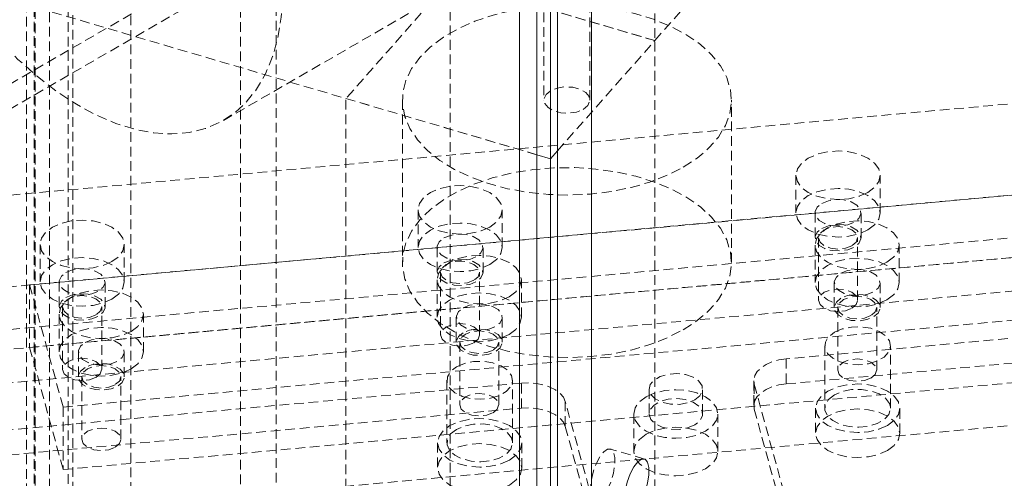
# Model space of a CAD drawing. Header units: millimetres. Extents: x 1529 to 6255, y 1713 to 5797.
# Tile 44 of 82: x 5750 to 5879, y 4319 to 4378. Entities that reach past the tile are written whole.
import ezdxf

# ---------------------------------------------------------------- set-up
doc = ezdxf.new("R2010")
doc.units = ezdxf.units.MM
doc.linetypes.add('HIDDEN', pattern=[1.905, 1.27, -0.635])

msp = doc.modelspace()

# ---------------------------------------------------------------- linework, layer by layer
at = {"color": 7, "linetype": 'HIDDEN', "lineweight": 0}
for p, q in [((5757.049, 4103.473), (5757.049, 4671.785)), ((5778.944, 4165.406), (5778.944, 4671.662)), ((5751.999, 4102.614), (5751.999, 4670.927)), ((5752.111, 4671.334), (5752.111, 4103.021)), ((5756.454, 4669.616), (5756.454, 4101.304)), ((5783.637, 4654.556), (5783.637, 4148.301)), ((5754.007, 4651.847), (5754.007, 4145.592)), ((5764.616, 4103.432), (5764.616, 4609.687)), ((5750.997, 4088.001), (5750.997, 4594.256)), ((5833.096, 4375.736), (5969.293, 4530.046)), ((5833.096, 4375.736), (5588.069, 4447.809)), ((5817.694, 4360.829), (5574.449, 4432.378)), ((5833.096, 4400.232), (5833.096, 4375.736)), ((5818.614, 4390.834), (5818.614, 4367.971)), ((5824.614, 4367.971), (5824.614, 4390.834)), ((5694.335, 4338.59), (5772.116, 4383.492)), ((5806.366, 4383.598), (5792.746, 4368.167)), ((5806.366, 4383.598), (5833.096, 4375.736)), ((5806.366, 3877.343), (5806.366, 4383.598)), ((5776.723, 4365.294), (5805.007, 4381.622)), ((5694.335, 4335.323), (5772.116, 4380.226)), ((5697.69, 4350.857), (5969.305, 4375.691)), ((5820.384, 4361.334), (5833.096, 4375.736)), ((5833.096, 3869.481), (5833.096, 4375.736)), ((5792.746, 4368.167), (5817.694, 4360.829)), ((5792.746, 3861.912), (5792.746, 4368.167)), ((5800.114, 4367.971), (5800.114, 4346.74)), ((5843.114, 4346.74), (5843.114, 4367.971)), ((5965.949, 4363.425), (5694.335, 4338.591)), ((5960.796, 4362.972), (5751.406, 4343.826)), ((5973.998, 4358.586), (5702.383, 4333.751)), ((5851.54, 4358.143), (5851.54, 4353.244)), ((5862.54, 4353.244), (5862.54, 4358.143)), ((5694.335, 4330.425), (5965.949, 4355.26)), ((5751.406, 4335.661), (5960.796, 4354.806)), ((5802.155, 4353.628), (5802.155, 4348.729)), ((5813.155, 4348.729), (5813.155, 4353.628)), ((5854.04, 4353.244), (5854.04, 4349.978)), ((5860.04, 4349.978), (5860.04, 4353.244)), ((5969.305, 4351.195), (5697.69, 4326.36)), ((5854.49, 4349.978), (5854.49, 4341.812)), ((5859.59, 4341.813), (5859.59, 4349.978)), ((5752.771, 4349.113), (5752.771, 4344.213)), ((5763.771, 4344.213), (5763.771, 4349.113)), ((5804.655, 4348.729), (5804.655, 4345.463)), ((5810.655, 4345.463), (5810.655, 4348.729)), ((5854.043, 4349.02), (5854.043, 4344.121)), ((5865.043, 4344.121), (5865.043, 4349.02)), ((5755.786, 4327.861), (5965.176, 4347.007)), ((5805.105, 4345.463), (5805.105, 4337.297)), ((5810.205, 4337.297), (5810.205, 4345.463)), ((5751.406, 4343.826), (5755.786, 4327.861)), ((5751.406, 4343.826), (5751.406, 4335.661)), ((5755.271, 4344.213), (5755.271, 4340.947)), ((5761.271, 4340.947), (5761.271, 4344.213)), ((5804.658, 4344.505), (5804.658, 4339.606)), ((5815.658, 4339.606), (5815.658, 4344.505)), ((5958.888, 4344.094), (5850.242, 4334.16)), ((5856.543, 4344.121), (5856.543, 4340.855)), ((5862.543, 4340.855), (5862.543, 4344.121)), ((5755.721, 4340.947), (5755.721, 4332.782)), ((5760.821, 4332.782), (5760.821, 4340.947)), ((5755.274, 4339.99), (5755.274, 4335.09)), ((5766.274, 4335.09), (5766.274, 4339.99)), ((5807.158, 4339.606), (5807.158, 4336.34)), ((5813.158, 4336.34), (5813.158, 4339.606)), ((5850.242, 4330.894), (5958.888, 4340.828)), ((5856.993, 4340.855), (5856.993, 4332.69)), ((5862.093, 4332.69), (5862.093, 4340.855)), ((5755.786, 4319.696), (5965.176, 4338.841)), ((5807.608, 4336.34), (5807.608, 4328.174)), ((5812.708, 4328.174), (5812.708, 4336.34)), ((5855.305, 4335.875), (5855.305, 4327.71)), ((5863.905, 4327.71), (5863.905, 4335.875)), ((5751.406, 4335.661), (5755.786, 4319.696)), ((5757.774, 4335.09), (5757.774, 4331.824)), ((5763.774, 4331.824), (5763.774, 4335.09)), ((5973.998, 4334.09), (5702.383, 4309.255)), ((5850.242, 4334.16), (5850.242, 4330.894)), ((5815.673, 4330.999), (5707.028, 4321.065)), ((5758.224, 4331.824), (5758.224, 4323.659)), ((5763.324, 4323.659), (5763.324, 4331.824)), ((5805.921, 4331.36), (5805.921, 4323.195)), ((5814.521, 4323.195), (5814.521, 4331.36)), ((5815.673, 4327.733), (5815.673, 4330.999)), ((5846.024, 4331.309), (5846.024, 4328.043)), ((5846.086, 4330.857), (5863.294, 4268.138)), ((5846.086, 4330.857), (5846.086, 4327.591)), ((5832.344, 4330.225), (5832.344, 4326.959)), ((5839.344, 4326.959), (5839.344, 4330.225)), ((5838.602, 4265.88), (5821.394, 4328.6)), ((5821.394, 4328.6), (5821.394, 4325.334)), ((5707.028, 4317.799), (5815.673, 4327.733)), ((5755.786, 4327.861), (5755.786, 4319.696)), ((5830.344, 4326.959), (5830.344, 4322.06)), ((5841.344, 4322.06), (5841.344, 4326.959)), ((5846.086, 4327.591), (5863.294, 4264.871)), ((5854.105, 4327.71), (5854.105, 4324.444)), ((5865.105, 4324.444), (5865.105, 4327.71)), ((5821.394, 4325.334), (5838.602, 4262.614)), ((5804.721, 4323.195), (5804.721, 4319.928)), ((5815.721, 4319.928), (5815.721, 4323.195)), ((5831.729, 4321.075), (5827.274, 4322.386))]:
    msp.add_line(p, q, dxfattribs=at)
at = {"color": 7, "linetype": 'Continuous', "lineweight": 15}
for p, q in [((5820.384, 3824.05), (5820.384, 4392.362)), ((5817.694, 4391.858), (5817.694, 3823.545)), ((5824.839, 3822.739), (5824.839, 4391.052)), ((5815.424, 4389.286), (5815.424, 3820.973)), ((5819.476, 4384.801), (5819.476, 4360.305)), ((5817.694, 4360.829), (5819.476, 4360.305)), ((5819.476, 4360.305), (5820.384, 4361.334)), ((5819.476, 4360.305), (5819.476, 3854.05))]:
    msp.add_line(p, q, dxfattribs=at)
at = {"color": 7, "linetype": 'HIDDEN', "lineweight": 0, "flags": 128}
for points in [[(5757.974, 4428.391), (5755.389, 4429.738), (5752.829, 4430.78), (5750.318, 4431.507), (5747.879, 4431.913), (5745.537, 4431.994), (5743.314, 4431.749), (5741.23, 4431.18), (5739.305, 4430.293), (5737.558, 4429.096), (5736.006, 4427.601), (5734.663, 4425.822), (5733.542, 4423.775), (5732.654, 4421.481), (5732.007, 4418.961), (5731.607, 4416.239), (5731.459, 4413.342), (5731.563, 4410.295), (5731.918, 4407.13), (5732.522, 4403.875), (5733.368, 4400.563), (5734.449, 4397.223), (5735.754, 4393.889), (5737.27, 4390.592), (5738.984, 4387.363), (5740.878, 4384.234), (5742.936, 4381.233), (5745.136, 4378.39), (5747.459, 4375.731), (5749.882, 4373.283), (5752.382, 4371.068), (5754.935, 4369.107), (5757.518, 4367.419), (5760.104, 4366.02), (5762.671, 4364.923), (5765.192, 4364.14), (5767.645, 4363.677), (5770.006, 4363.538), (5772.252, 4363.726), (5774.362, 4364.238), (5776.316, 4365.07), (5778.096, 4366.212), (5779.683, 4367.656), (5781.064, 4369.386), (5782.225, 4371.387), (5783.155, 4373.639), (5783.845, 4376.121), (5784.289, 4378.809), (5784.482, 4381.678), (5784.422, 4384.7), (5784.111, 4387.847), (5783.55, 4391.088), (5782.746, 4394.392), (5781.706, 4397.729), (5780.44, 4401.067), (5778.96, 4404.373), (5777.28, 4407.616), (5775.416, 4410.765)], [(5836.817, 4359.194), (5838.636, 4360.389), (5840.176, 4361.707), (5841.411, 4363.129), (5842.321, 4364.63), (5842.89, 4366.186), (5843.111, 4367.772), (5842.979, 4369.36), (5842.495, 4370.926), (5841.669, 4372.443), (5840.514, 4373.887), (5839.048, 4375.234), (5837.296, 4376.461), (5835.286, 4377.549), (5833.052, 4378.48), (5830.631, 4379.238), (5828.061, 4379.811), (5825.385, 4380.19), (5822.647, 4380.368), (5819.893, 4380.342), (5817.166, 4380.114), (5814.513, 4379.686), (5811.976, 4379.065), (5809.597, 4378.263), (5807.416, 4377.291), (5805.468, 4376.167), (5803.785, 4374.907), (5802.395, 4373.534), (5801.32, 4372.07), (5800.579, 4370.538), (5800.183, 4368.964), (5800.139, 4367.374), (5800.447, 4365.794), (5801.103, 4364.249), (5802.096, 4362.765), (5803.409, 4361.367), (5805.021, 4360.077), (5806.906, 4358.917), (5809.032, 4357.906), (5811.365, 4357.06), (5813.866, 4356.393), (5816.494, 4355.916), (5819.207, 4355.637), (5821.958, 4355.56), (5824.705, 4355.688), (5827.4, 4356.017), (5830, 4356.542), (5832.463, 4357.255), (5834.748, 4358.144), (5836.817, 4359.194)], [(5823.735, 4366.746), (5824.333, 4367.239), (5824.602, 4367.82), (5824.512, 4368.419), (5824.071, 4368.964), (5823.334, 4369.389), (5822.39, 4369.643), (5821.352, 4369.696), (5820.346, 4369.54), (5819.492, 4369.195), (5818.895, 4368.702), (5818.625, 4368.121), (5818.716, 4367.522), (5819.156, 4366.977), (5819.893, 4366.552), (5820.837, 4366.298), (5821.875, 4366.245), (5822.882, 4366.401), (5823.735, 4366.746)], [(5860.929, 4355.898), (5859.79, 4355.394), (5858.463, 4355.076), (5857.04, 4354.968), (5855.616, 4355.076), (5854.29, 4355.394), (5853.151, 4355.898), (5852.276, 4356.556), (5851.727, 4357.322), (5851.54, 4358.143), (5851.727, 4358.965), (5852.276, 4359.731), (5853.151, 4360.388), (5854.29, 4360.893), (5855.616, 4361.21), (5857.04, 4361.318), (5858.463, 4361.21), (5859.79, 4360.893), (5860.929, 4360.388), (5861.803, 4359.731), (5862.352, 4358.965), (5862.54, 4358.143), (5862.352, 4357.322), (5861.803, 4356.556), (5860.929, 4355.898)], [(5836.817, 4337.964), (5838.636, 4339.158), (5840.176, 4340.477), (5841.411, 4341.899), (5842.321, 4343.4), (5842.89, 4344.956), (5843.111, 4346.542), (5842.979, 4348.13), (5842.495, 4349.696), (5841.669, 4351.213), (5840.514, 4352.657), (5839.048, 4354.004), (5837.296, 4355.231), (5835.286, 4356.319), (5833.052, 4357.25), (5830.631, 4358.008), (5828.061, 4358.581), (5825.385, 4358.96), (5822.647, 4359.138), (5819.893, 4359.112), (5817.166, 4358.884), (5814.513, 4358.456), (5811.976, 4357.835), (5809.597, 4357.033), (5807.416, 4356.061), (5805.468, 4354.937), (5803.785, 4353.677), (5802.395, 4352.304), (5801.32, 4350.84), (5800.579, 4349.308), (5800.183, 4347.734), (5800.139, 4346.144), (5800.447, 4344.563), (5801.103, 4343.019), (5802.096, 4341.535), (5803.409, 4340.137), (5805.021, 4338.847), (5806.906, 4337.687), (5809.032, 4336.676), (5811.365, 4335.83), (5813.866, 4335.163), (5816.494, 4334.686), (5819.207, 4334.407), (5821.958, 4334.33), (5824.705, 4334.458), (5827.4, 4334.787), (5830, 4335.312), (5832.463, 4336.025), (5834.748, 4336.914), (5836.817, 4337.964)], [(5811.544, 4351.383), (5810.405, 4350.878), (5809.079, 4350.561), (5807.655, 4350.453), (5806.232, 4350.561), (5804.905, 4350.878), (5803.766, 4351.383), (5802.892, 4352.04), (5802.343, 4352.806), (5802.155, 4353.628), (5802.343, 4354.45), (5802.892, 4355.215), (5803.766, 4355.873), (5804.905, 4356.378), (5806.232, 4356.695), (5807.655, 4356.803), (5809.079, 4356.695), (5810.405, 4356.378), (5811.544, 4355.873), (5812.418, 4355.215), (5812.968, 4354.45), (5813.155, 4353.628), (5812.968, 4352.806), (5812.418, 4352.04), (5811.544, 4351.383)], [(5860.929, 4350.999), (5861.803, 4351.657), (5862.352, 4352.422), (5862.54, 4353.244), (5862.352, 4354.066), (5861.803, 4354.832), (5860.929, 4355.489), (5859.79, 4355.994), (5858.463, 4356.311), (5857.04, 4356.419), (5855.616, 4356.311), (5854.29, 4355.994), (5853.151, 4355.489), (5852.276, 4354.832), (5851.727, 4354.066), (5851.54, 4353.244), (5851.727, 4352.422), (5852.276, 4351.657), (5853.151, 4350.999), (5854.29, 4350.494), (5855.616, 4350.177), (5857.04, 4350.069), (5858.463, 4350.177), (5859.79, 4350.494), (5860.929, 4350.999)], [(5854.918, 4354.469), (5855.772, 4354.814), (5856.778, 4354.969), (5857.816, 4354.917), (5858.76, 4354.663), (5859.497, 4354.237), (5859.937, 4353.692), (5860.028, 4353.093), (5859.759, 4352.512), (5859.161, 4352.019), (5858.307, 4351.674), (5857.301, 4351.519), (5856.263, 4351.571), (5855.319, 4351.825), (5854.582, 4352.251), (5854.142, 4352.796), (5854.051, 4353.395), (5854.321, 4353.976), (5854.918, 4354.469)], [(5762.16, 4346.867), (5761.021, 4346.363), (5759.694, 4346.046), (5758.271, 4345.937), (5756.847, 4346.046), (5755.521, 4346.363), (5754.382, 4346.867), (5753.508, 4347.525), (5752.958, 4348.291), (5752.771, 4349.113), (5752.958, 4349.934), (5753.508, 4350.7), (5754.382, 4351.358), (5755.521, 4351.862), (5756.847, 4352.179), (5758.271, 4352.288), (5759.694, 4352.179), (5761.021, 4351.862), (5762.16, 4351.358), (5763.034, 4350.7), (5763.583, 4349.934), (5763.771, 4349.113), (5763.583, 4348.291), (5763.034, 4347.525), (5762.16, 4346.867)], [(5811.544, 4346.484), (5812.418, 4347.141), (5812.968, 4347.907), (5813.155, 4348.729), (5812.968, 4349.55), (5812.418, 4350.316), (5811.544, 4350.974), (5810.405, 4351.478), (5809.079, 4351.796), (5807.655, 4351.904), (5806.232, 4351.796), (5804.905, 4351.478), (5803.766, 4350.974), (5802.892, 4350.316), (5802.343, 4349.55), (5802.155, 4348.729), (5802.343, 4347.907), (5802.892, 4347.141), (5803.766, 4346.484), (5804.905, 4345.979), (5806.232, 4345.662), (5807.655, 4345.554), (5809.079, 4345.662), (5810.405, 4345.979), (5811.544, 4346.484)], [(5863.432, 4346.775), (5864.306, 4347.433), (5864.855, 4348.199), (5865.043, 4349.02), (5864.855, 4349.842), (5864.306, 4350.608), (5863.432, 4351.266), (5862.293, 4351.77), (5860.966, 4352.087), (5859.543, 4352.196), (5858.119, 4352.087), (5856.793, 4351.77), (5855.653, 4351.266), (5854.779, 4350.608), (5854.23, 4349.842), (5854.043, 4349.02), (5854.23, 4348.199), (5854.779, 4347.433), (5855.653, 4346.775), (5856.793, 4346.271), (5858.119, 4345.954), (5859.543, 4345.845), (5860.966, 4345.954), (5862.293, 4346.271), (5863.432, 4346.775)], [(5854.918, 4351.203), (5855.772, 4351.548), (5856.778, 4351.703), (5857.816, 4351.651), (5858.76, 4351.397), (5859.497, 4350.971), (5859.937, 4350.426), (5860.028, 4349.827), (5859.759, 4349.246), (5859.161, 4348.753), (5858.307, 4348.408), (5857.301, 4348.253), (5856.263, 4348.305), (5855.319, 4348.559), (5854.582, 4348.985), (5854.142, 4349.53), (5854.051, 4350.129), (5854.321, 4350.71), (5854.918, 4351.203)], [(5858.843, 4348.937), (5858.015, 4348.618), (5857.04, 4348.506), (5856.064, 4348.618), (5855.236, 4348.937), (5854.684, 4349.415), (5854.49, 4349.978), (5854.684, 4350.541), (5855.237, 4351.019), (5856.064, 4351.338), (5857.04, 4351.45), (5858.015, 4351.338), (5858.843, 4351.019), (5859.395, 4350.541), (5859.59, 4349.978), (5859.396, 4349.415), (5858.843, 4348.937)], [(5805.534, 4349.953), (5806.387, 4350.298), (5807.394, 4350.454), (5808.432, 4350.402), (5809.376, 4350.147), (5810.113, 4349.722), (5810.553, 4349.177), (5810.644, 4348.578), (5810.374, 4347.997), (5809.777, 4347.504), (5808.923, 4347.159), (5807.917, 4347.003), (5806.879, 4347.056), (5805.934, 4347.31), (5805.198, 4347.735), (5804.757, 4348.28), (5804.667, 4348.88), (5804.936, 4349.461), (5805.534, 4349.953)], [(5762.16, 4341.968), (5763.034, 4342.626), (5763.583, 4343.392), (5763.771, 4344.213), (5763.583, 4345.035), (5763.034, 4345.801), (5762.16, 4346.458), (5761.021, 4346.963), (5759.694, 4347.28), (5758.271, 4347.388), (5756.847, 4347.28), (5755.521, 4346.963), (5754.382, 4346.458), (5753.508, 4345.801), (5752.958, 4345.035), (5752.771, 4344.213), (5752.958, 4343.392), (5753.508, 4342.626), (5754.382, 4341.968), (5755.521, 4341.464), (5756.847, 4341.146), (5758.271, 4341.038), (5759.694, 4341.146), (5761.021, 4341.464), (5762.16, 4341.968)], [(5814.047, 4342.26), (5814.921, 4342.918), (5815.471, 4343.683), (5815.658, 4344.505), (5815.471, 4345.327), (5814.921, 4346.093), (5814.047, 4346.75), (5812.908, 4347.255), (5811.582, 4347.572), (5810.158, 4347.68), (5808.735, 4347.572), (5807.408, 4347.255), (5806.269, 4346.75), (5805.395, 4346.093), (5804.846, 4345.327), (5804.658, 4344.505), (5804.846, 4343.683), (5805.395, 4342.918), (5806.269, 4342.26), (5807.408, 4341.755), (5808.735, 4341.438), (5810.158, 4341.33), (5811.582, 4341.438), (5812.908, 4341.755), (5814.047, 4342.26)], [(5805.534, 4346.687), (5806.387, 4347.032), (5807.394, 4347.188), (5808.432, 4347.135), (5809.376, 4346.881), (5810.113, 4346.456), (5810.553, 4345.911), (5810.644, 4345.312), (5810.374, 4344.731), (5809.777, 4344.238), (5808.923, 4343.893), (5807.917, 4343.737), (5806.879, 4343.79), (5805.934, 4344.044), (5805.198, 4344.469), (5804.757, 4345.014), (5804.667, 4345.613), (5804.936, 4346.194), (5805.534, 4346.687)], [(5809.458, 4344.422), (5808.631, 4344.103), (5807.655, 4343.99), (5806.679, 4344.103), (5805.852, 4344.422), (5805.299, 4344.899), (5805.105, 4345.463), (5805.299, 4346.026), (5805.852, 4346.503), (5806.679, 4346.823), (5807.655, 4346.935), (5808.631, 4346.823), (5809.458, 4346.503), (5810.011, 4346.026), (5810.205, 4345.463), (5810.011, 4344.899), (5809.458, 4344.422)], [(5863.432, 4341.876), (5864.306, 4342.534), (5864.855, 4343.299), (5865.043, 4344.121), (5864.855, 4344.943), (5864.306, 4345.709), (5863.432, 4346.366), (5862.293, 4346.871), (5860.966, 4347.188), (5859.543, 4347.296), (5858.119, 4347.188), (5856.793, 4346.871), (5855.653, 4346.366), (5854.779, 4345.709), (5854.23, 4344.943), (5854.043, 4344.121), (5854.23, 4343.299), (5854.779, 4342.534), (5855.653, 4341.876), (5856.793, 4341.371), (5858.119, 4341.054), (5859.543, 4340.946), (5860.966, 4341.054), (5862.293, 4341.371), (5863.432, 4341.876)], [(5756.149, 4345.438), (5757.003, 4345.783), (5758.009, 4345.939), (5759.047, 4345.886), (5759.992, 4345.632), (5760.728, 4345.207), (5761.169, 4344.662), (5761.259, 4344.062), (5760.99, 4343.481), (5760.392, 4342.989), (5759.539, 4342.644), (5758.532, 4342.488), (5757.494, 4342.54), (5756.55, 4342.795), (5755.813, 4343.22), (5755.373, 4343.765), (5755.282, 4344.364), (5755.552, 4344.945), (5756.149, 4345.438)], [(5857.421, 4345.346), (5858.275, 4345.691), (5859.281, 4345.846), (5860.319, 4345.794), (5861.263, 4345.54), (5862, 4345.115), (5862.44, 4344.569), (5862.531, 4343.97), (5862.261, 4343.389), (5861.664, 4342.897), (5860.81, 4342.552), (5859.804, 4342.396), (5858.766, 4342.448), (5857.822, 4342.703), (5857.085, 4343.128), (5856.645, 4343.673), (5856.554, 4344.272), (5856.824, 4344.853), (5857.421, 4345.346)], [(5764.663, 4337.745), (5765.537, 4338.402), (5766.086, 4339.168), (5766.274, 4339.99), (5766.086, 4340.811), (5765.537, 4341.577), (5764.663, 4342.235), (5763.524, 4342.739), (5762.197, 4343.057), (5760.774, 4343.165), (5759.35, 4343.057), (5758.024, 4342.739), (5756.885, 4342.235), (5756.011, 4341.577), (5755.461, 4340.811), (5755.274, 4339.99), (5755.461, 4339.168), (5756.011, 4338.402), (5756.885, 4337.745), (5758.024, 4337.24), (5759.35, 4336.923), (5760.774, 4336.815), (5762.197, 4336.923), (5763.524, 4337.24), (5764.663, 4337.745)], [(5756.149, 4342.172), (5757.003, 4342.517), (5758.009, 4342.672), (5759.047, 4342.62), (5759.992, 4342.366), (5760.728, 4341.941), (5761.169, 4341.395), (5761.259, 4340.796), (5760.99, 4340.215), (5760.392, 4339.723), (5759.539, 4339.378), (5758.532, 4339.222), (5757.494, 4339.274), (5756.55, 4339.529), (5755.813, 4339.954), (5755.373, 4340.499), (5755.282, 4341.098), (5755.552, 4341.679), (5756.149, 4342.172)], [(5760.074, 4339.906), (5759.247, 4339.587), (5758.271, 4339.475), (5757.295, 4339.587), (5756.468, 4339.906), (5755.915, 4340.384), (5755.721, 4340.947), (5755.915, 4341.511), (5756.468, 4341.988), (5757.295, 4342.307), (5758.271, 4342.419), (5759.247, 4342.307), (5760.074, 4341.988), (5760.627, 4341.511), (5760.821, 4340.947), (5760.627, 4340.384), (5760.074, 4339.906)], [(5814.047, 4337.361), (5814.921, 4338.018), (5815.471, 4338.784), (5815.658, 4339.606), (5815.471, 4340.428), (5814.921, 4341.193), (5814.047, 4341.851), (5812.908, 4342.356), (5811.582, 4342.673), (5810.158, 4342.781), (5808.735, 4342.673), (5807.408, 4342.356), (5806.269, 4341.851), (5805.395, 4341.193), (5804.846, 4340.428), (5804.658, 4339.606), (5804.846, 4338.784), (5805.395, 4338.018), (5806.269, 4337.361), (5807.408, 4336.856), (5808.735, 4336.539), (5810.158, 4336.431), (5811.582, 4336.539), (5812.908, 4336.856), (5814.047, 4337.361)], [(5858.843, 4340.772), (5859.396, 4341.249), (5859.59, 4341.813), (5859.395, 4342.376), (5858.843, 4342.853), (5858.015, 4343.173), (5857.04, 4343.285), (5856.064, 4343.173), (5855.237, 4342.853), (5854.684, 4342.376), (5854.49, 4341.812), (5854.684, 4341.249), (5855.236, 4340.772), (5856.064, 4340.453), (5857.04, 4340.34), (5858.015, 4340.452), (5858.843, 4340.772)], [(5857.421, 4342.08), (5856.824, 4341.587), (5856.554, 4341.006), (5856.645, 4340.407), (5857.085, 4339.862), (5857.822, 4339.436), (5858.766, 4339.182), (5859.804, 4339.13), (5860.81, 4339.285), (5861.664, 4339.63), (5862.261, 4340.123), (5862.531, 4340.704), (5862.44, 4341.303), (5862, 4341.848), (5861.263, 4342.274), (5860.319, 4342.528), (5859.281, 4342.58), (5858.275, 4342.425), (5857.421, 4342.08)], [(5861.346, 4339.814), (5860.518, 4339.495), (5859.543, 4339.383), (5858.567, 4339.495), (5857.739, 4339.814), (5857.187, 4340.292), (5856.993, 4340.855), (5857.187, 4341.418), (5857.739, 4341.896), (5858.567, 4342.215), (5859.543, 4342.327), (5860.518, 4342.215), (5861.346, 4341.896), (5861.898, 4341.418), (5862.093, 4340.855), (5861.898, 4340.292), (5861.346, 4339.814)], [(5808.037, 4340.83), (5808.89, 4341.175), (5809.897, 4341.331), (5810.935, 4341.279), (5811.879, 4341.024), (5812.616, 4340.599), (5813.056, 4340.054), (5813.147, 4339.455), (5812.877, 4338.874), (5812.279, 4338.381), (5811.426, 4338.036), (5810.42, 4337.881), (5809.382, 4337.933), (5808.437, 4338.187), (5807.701, 4338.612), (5807.26, 4339.158), (5807.17, 4339.757), (5807.439, 4340.338), (5808.037, 4340.83)], [(5809.458, 4336.256), (5810.011, 4336.734), (5810.205, 4337.297), (5810.011, 4337.86), (5809.458, 4338.338), (5808.631, 4338.657), (5807.655, 4338.769), (5806.679, 4338.657), (5805.852, 4338.338), (5805.299, 4337.86), (5805.105, 4337.297), (5805.299, 4336.734), (5805.852, 4336.256), (5806.679, 4335.937), (5807.655, 4335.825), (5808.631, 4335.937), (5809.458, 4336.256)], [(5856.565, 4337.631), (5857.596, 4338.07), (5858.806, 4338.314), (5860.087, 4338.342), (5861.325, 4338.151), (5862.41, 4337.757), (5863.246, 4337.196), (5863.759, 4336.518), (5863.902, 4335.782), (5863.664, 4335.055), (5863.065, 4334.401), (5862.159, 4333.878), (5861.026, 4333.532), (5859.766, 4333.395), (5858.492, 4333.478), (5857.318, 4333.773), (5856.346, 4334.256), (5855.664, 4334.883), (5855.332, 4335.597), (5855.38, 4336.337), (5855.804, 4337.035), (5856.565, 4337.631)], [(5764.663, 4332.845), (5765.537, 4333.503), (5766.086, 4334.269), (5766.274, 4335.09), (5766.086, 4335.912), (5765.537, 4336.678), (5764.663, 4337.336), (5763.524, 4337.84), (5762.197, 4338.157), (5760.774, 4338.266), (5759.35, 4338.157), (5758.024, 4337.84), (5756.885, 4337.336), (5756.011, 4336.678), (5755.461, 4335.912), (5755.274, 4335.09), (5755.461, 4334.269), (5756.011, 4333.503), (5756.885, 4332.845), (5758.024, 4332.341), (5759.35, 4332.024), (5760.774, 4331.915), (5762.197, 4332.024), (5763.524, 4332.341), (5764.663, 4332.845)], [(5808.037, 4337.564), (5807.439, 4337.072), (5807.17, 4336.491), (5807.26, 4335.891), (5807.701, 4335.346), (5808.437, 4334.921), (5809.382, 4334.667), (5810.42, 4334.614), (5811.426, 4334.77), (5812.279, 4335.115), (5812.877, 4335.608), (5813.147, 4336.189), (5813.056, 4336.788), (5812.616, 4337.333), (5811.879, 4337.758), (5810.935, 4338.013), (5809.897, 4338.065), (5808.89, 4337.909), (5808.037, 4337.564)], [(5811.961, 4335.299), (5811.134, 4334.98), (5810.158, 4334.868), (5809.182, 4334.98), (5808.355, 4335.299), (5807.802, 4335.776), (5807.608, 4336.34), (5807.802, 4336.903), (5808.355, 4337.381), (5809.182, 4337.7), (5810.158, 4337.812), (5811.134, 4337.7), (5811.961, 4337.381), (5812.514, 4336.903), (5812.708, 4336.34), (5812.514, 4335.776), (5811.961, 4335.299)], [(5758.652, 4336.315), (5759.506, 4336.66), (5760.512, 4336.816), (5761.55, 4336.763), (5762.494, 4336.509), (5763.231, 4336.084), (5763.672, 4335.539), (5763.762, 4334.939), (5763.493, 4334.359), (5762.895, 4333.866), (5762.042, 4333.521), (5761.035, 4333.365), (5759.997, 4333.418), (5759.053, 4333.672), (5758.316, 4334.097), (5757.876, 4334.642), (5757.785, 4335.241), (5758.055, 4335.822), (5758.652, 4336.315)], [(5760.074, 4331.741), (5760.627, 4332.218), (5760.821, 4332.782), (5760.627, 4333.345), (5760.074, 4333.823), (5759.247, 4334.142), (5758.271, 4334.254), (5757.295, 4334.142), (5756.468, 4333.823), (5755.915, 4333.345), (5755.721, 4332.782), (5755.915, 4332.218), (5756.468, 4331.741), (5757.295, 4331.422), (5758.271, 4331.31), (5759.247, 4331.422), (5760.074, 4331.741)], [(5758.652, 4333.049), (5758.055, 4332.556), (5757.785, 4331.975), (5757.876, 4331.376), (5758.316, 4330.831), (5759.053, 4330.406), (5759.997, 4330.151), (5761.035, 4330.099), (5762.042, 4330.255), (5762.895, 4330.6), (5763.493, 4331.092), (5763.762, 4331.673), (5763.672, 4332.273), (5763.231, 4332.818), (5762.494, 4333.243), (5761.55, 4333.497), (5760.512, 4333.55), (5759.506, 4333.394), (5758.652, 4333.049)], [(5762.577, 4330.783), (5761.75, 4330.464), (5760.774, 4330.352), (5759.798, 4330.464), (5758.971, 4330.783), (5758.418, 4331.261), (5758.224, 4331.824), (5758.418, 4332.388), (5758.971, 4332.865), (5759.798, 4333.184), (5760.774, 4333.296), (5761.75, 4333.184), (5762.577, 4332.865), (5763.13, 4332.388), (5763.324, 4331.824), (5763.13, 4331.261), (5762.577, 4330.783)], [(5807.18, 4333.115), (5808.212, 4333.555), (5809.422, 4333.799), (5810.702, 4333.827), (5811.941, 4333.635), (5813.026, 4333.241), (5813.862, 4332.681), (5814.374, 4332.002), (5814.518, 4331.267), (5814.28, 4330.54), (5813.681, 4329.886), (5812.774, 4329.363), (5811.641, 4329.017), (5810.382, 4328.879), (5809.108, 4328.962), (5807.933, 4329.258), (5806.962, 4329.741), (5806.28, 4330.367), (5805.948, 4331.082), (5805.996, 4331.821), (5806.419, 4332.52), (5807.18, 4333.115)], [(5850.242, 4334.16), (5849.294, 4334.017), (5848.412, 4333.77), (5847.63, 4333.429), (5846.979, 4333.006), (5846.484, 4332.517), (5846.163, 4331.983), (5846.028, 4331.422), (5846.086, 4330.857)], [(5861.346, 4331.649), (5861.898, 4332.126), (5862.093, 4332.69), (5861.898, 4333.253), (5861.346, 4333.731), (5860.518, 4334.05), (5859.543, 4334.162), (5858.567, 4334.05), (5857.739, 4333.731), (5857.187, 4333.253), (5856.993, 4332.69), (5857.187, 4332.126), (5857.739, 4331.649), (5858.567, 4331.33), (5859.543, 4331.218), (5860.518, 4331.33), (5861.346, 4331.649)], [(5838.319, 4328.796), (5838.988, 4329.338), (5839.317, 4329.975), (5839.27, 4330.64), (5838.851, 4331.259), (5838.106, 4331.767), (5837.116, 4332.107), (5835.989, 4332.244), (5834.845, 4332.161), (5833.81, 4331.869), (5832.996, 4331.399), (5832.49, 4330.801), (5832.347, 4330.141), (5832.583, 4329.49), (5833.173, 4328.919), (5834.052, 4328.489), (5835.126, 4328.247), (5836.277, 4328.22), (5837.381, 4328.41), (5838.319, 4328.796)], [(5821.394, 4328.6), (5821.146, 4329.147), (5820.719, 4329.656), (5820.127, 4330.107), (5819.394, 4330.483), (5818.549, 4330.769), (5817.623, 4330.955), (5816.652, 4331.032), (5815.673, 4330.999)], [(5850.242, 4330.894), (5849.294, 4330.751), (5848.412, 4330.504), (5847.63, 4330.162), (5846.979, 4329.739), (5846.484, 4329.251), (5846.163, 4328.717), (5846.028, 4328.156), (5846.086, 4327.591)], [(5863.495, 4325.465), (5862.355, 4324.96), (5861.029, 4324.643), (5859.605, 4324.535), (5858.182, 4324.643), (5856.855, 4324.96), (5855.716, 4325.465), (5854.842, 4326.122), (5854.293, 4326.888), (5854.105, 4327.71), (5854.293, 4328.532), (5854.842, 4329.297), (5855.716, 4329.955), (5856.855, 4330.46), (5858.182, 4330.777), (5859.605, 4330.885), (5861.029, 4330.777), (5862.355, 4330.46), (5863.495, 4329.955), (5864.369, 4329.297), (5864.918, 4328.532), (5865.105, 4327.71), (5864.918, 4326.888), (5864.369, 4326.122), (5863.495, 4325.465)], [(5811.961, 4327.133), (5812.514, 4327.611), (5812.708, 4328.174), (5812.514, 4328.738), (5811.961, 4329.215), (5811.134, 4329.534), (5810.158, 4329.646), (5809.182, 4329.534), (5808.355, 4329.215), (5807.802, 4328.738), (5807.608, 4328.174), (5807.802, 4327.611), (5808.355, 4327.133), (5809.182, 4326.814), (5810.158, 4326.702), (5811.134, 4326.814), (5811.961, 4327.133)], [(5831.955, 4329.204), (5833.094, 4329.708), (5834.421, 4330.026), (5835.844, 4330.134), (5837.268, 4330.026), (5838.594, 4329.708), (5839.733, 4329.204), (5840.607, 4328.546), (5841.157, 4327.781), (5841.344, 4326.959), (5841.157, 4326.137), (5840.607, 4325.371), (5839.733, 4324.714), (5838.594, 4324.209), (5837.268, 4323.892), (5835.844, 4323.784), (5834.421, 4323.892), (5833.094, 4324.209), (5831.955, 4324.714), (5831.081, 4325.371), (5830.531, 4326.137), (5830.344, 4326.959), (5830.531, 4327.781), (5831.081, 4328.546), (5831.955, 4329.204)], [(5856.565, 4329.465), (5855.804, 4328.87), (5855.38, 4328.171), (5855.332, 4327.432), (5855.664, 4326.717), (5856.346, 4326.091), (5857.318, 4325.608), (5858.492, 4325.312), (5859.766, 4325.229), (5861.026, 4325.367), (5862.159, 4325.713), (5863.065, 4326.236), (5863.664, 4326.89), (5863.902, 4327.617), (5863.759, 4328.352), (5863.246, 4329.031), (5862.41, 4329.591), (5861.325, 4329.985), (5860.087, 4330.177), (5858.806, 4330.149), (5857.596, 4329.905), (5856.565, 4329.465)], [(5838.319, 4325.53), (5837.381, 4325.144), (5836.277, 4324.954), (5835.126, 4324.981), (5834.052, 4325.223), (5833.173, 4325.653), (5832.583, 4326.224), (5832.347, 4326.875), (5832.49, 4327.535), (5832.996, 4328.133), (5833.81, 4328.603), (5834.845, 4328.895), (5835.989, 4328.978), (5837.116, 4328.841), (5838.106, 4328.501), (5838.851, 4327.993), (5839.27, 4327.373), (5839.317, 4326.709), (5838.988, 4326.071), (5838.319, 4325.53)], [(5821.394, 4325.334), (5821.146, 4325.881), (5820.719, 4326.39), (5820.127, 4326.841), (5819.394, 4327.217), (5818.549, 4327.503), (5817.623, 4327.689), (5816.652, 4327.766), (5815.673, 4327.733)], [(5863.495, 4322.199), (5864.369, 4322.856), (5864.918, 4323.622), (5865.105, 4324.444), (5864.918, 4325.266), (5864.369, 4326.031), (5863.495, 4326.689), (5862.355, 4327.193), (5861.029, 4327.511), (5859.605, 4327.619), (5858.182, 4327.511), (5856.855, 4327.193), (5855.716, 4326.689), (5854.842, 4326.031), (5854.293, 4325.266), (5854.105, 4324.444), (5854.293, 4323.622), (5854.842, 4322.856), (5855.716, 4322.199), (5856.855, 4321.694), (5858.182, 4321.377), (5859.605, 4321.269), (5861.029, 4321.377), (5862.355, 4321.694), (5863.495, 4322.199)], [(5814.11, 4320.949), (5812.971, 4320.445), (5811.645, 4320.128), (5810.221, 4320.019), (5808.797, 4320.128), (5807.471, 4320.445), (5806.332, 4320.949), (5805.458, 4321.607), (5804.908, 4322.373), (5804.721, 4323.195), (5804.908, 4324.016), (5805.458, 4324.782), (5806.332, 4325.44), (5807.471, 4325.944), (5808.798, 4326.261), (5810.221, 4326.37), (5811.645, 4326.261), (5812.971, 4325.944), (5814.11, 4325.44), (5814.984, 4324.782), (5815.534, 4324.016), (5815.721, 4323.195), (5815.534, 4322.373), (5814.984, 4321.607), (5814.11, 4320.949)], [(5807.18, 4324.95), (5806.419, 4324.354), (5805.996, 4323.656), (5805.948, 4322.917), (5806.28, 4322.202), (5806.962, 4321.575), (5807.933, 4321.093), (5809.108, 4320.797), (5810.382, 4320.714), (5811.641, 4320.851), (5812.774, 4321.197), (5813.681, 4321.72), (5814.28, 4322.375), (5814.518, 4323.102), (5814.374, 4323.837), (5813.862, 4324.515), (5813.026, 4325.076), (5811.941, 4325.47), (5810.702, 4325.661), (5809.422, 4325.634), (5808.212, 4325.389), (5807.18, 4324.95)], [(5762.577, 4322.618), (5763.13, 4323.096), (5763.324, 4323.659), (5763.13, 4324.222), (5762.577, 4324.7), (5761.75, 4325.019), (5760.774, 4325.131), (5759.798, 4325.019), (5758.971, 4324.7), (5758.418, 4324.222), (5758.224, 4323.659), (5758.418, 4323.096), (5758.971, 4322.618), (5759.798, 4322.299), (5760.774, 4322.187), (5761.75, 4322.299), (5762.577, 4322.618)], [(5831.955, 4324.305), (5831.081, 4323.647), (5830.531, 4322.881), (5830.344, 4322.06), (5830.531, 4321.238), (5831.081, 4320.472), (5831.955, 4319.814), (5833.094, 4319.31), (5834.421, 4318.993), (5835.844, 4318.884), (5837.268, 4318.993), (5838.594, 4319.31), (5839.733, 4319.814), (5840.607, 4320.472), (5841.157, 4321.238), (5841.344, 4322.06), (5841.157, 4322.881), (5840.607, 4323.647), (5839.733, 4324.305), (5838.594, 4324.809), (5837.268, 4325.126), (5835.844, 4325.235), (5834.421, 4325.126), (5833.094, 4324.809), (5831.955, 4324.305)], [(5814.11, 4317.683), (5814.984, 4318.341), (5815.534, 4319.107), (5815.721, 4319.928), (5815.534, 4320.75), (5814.984, 4321.516), (5814.11, 4322.173), (5812.971, 4322.678), (5811.645, 4322.995), (5810.221, 4323.103), (5808.798, 4322.995), (5807.471, 4322.678), (5806.332, 4322.173), (5805.458, 4321.516), (5804.908, 4320.75), (5804.721, 4319.928), (5804.908, 4319.107), (5805.458, 4318.341), (5806.332, 4317.683), (5807.471, 4317.179), (5808.797, 4316.861), (5810.221, 4316.753), (5811.645, 4316.861), (5812.971, 4317.179), (5814.11, 4317.683)], [(5824.697, 4317.228), (5824.783, 4316.397), (5825.032, 4315.852), (5825.417, 4315.651), (5825.896, 4315.816), (5826.417, 4316.329), (5826.924, 4317.134), (5827.362, 4318.145), (5827.684, 4319.251), (5827.853, 4320.333), (5827.853, 4321.274), (5827.684, 4321.972), (5827.362, 4322.35), (5826.924, 4322.368), (5826.417, 4322.025), (5825.896, 4321.357), (5825.417, 4320.436), (5825.032, 4319.363), (5824.783, 4318.253), (5824.697, 4317.228)]]:
    msp.add_lwpolyline(points, dxfattribs=at)
at = {"color": 7, "linetype": 'Continuous', "lineweight": 15, "flags": 128}
msp.add_lwpolyline([(5829.152, 4315.917), (5829.238, 4315.087), (5829.487, 4314.542), (5829.872, 4314.34), (5830.351, 4314.505), (5830.872, 4315.018), (5831.379, 4315.824), (5831.817, 4316.834), (5832.139, 4317.941), (5832.308, 4319.023), (5832.308, 4319.964), (5832.139, 4320.661), (5831.817, 4321.04), (5831.379, 4321.058), (5830.872, 4320.714), (5830.351, 4320.046), (5829.872, 4319.125), (5829.487, 4318.052), (5829.238, 4316.943), (5829.152, 4315.917)], dxfattribs=at)

doc.saveas('drawing.dxf')
